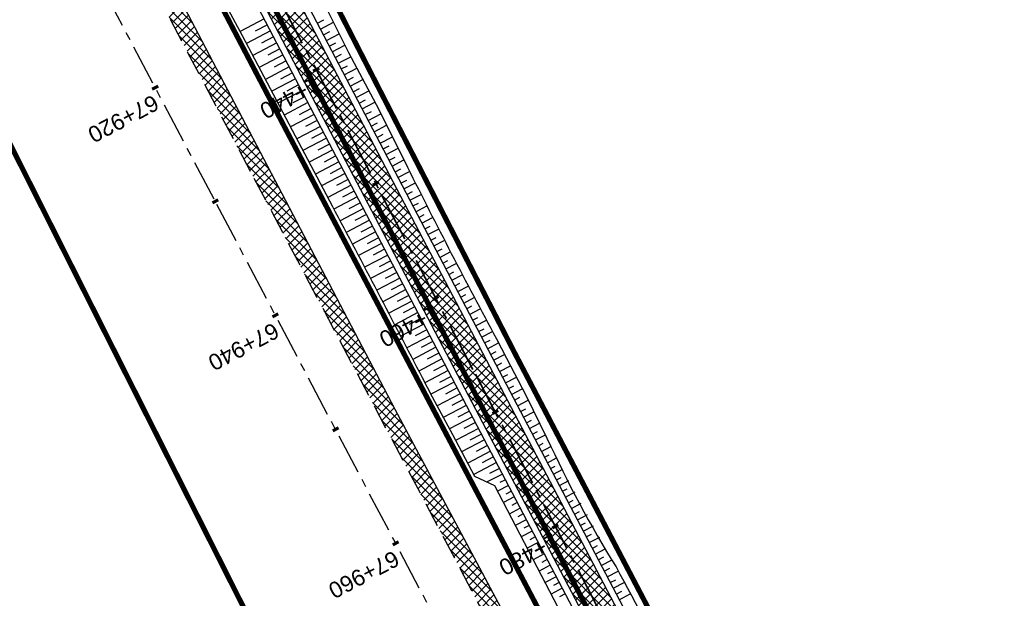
# Model space of a CAD drawing. Header units: metres. Extents: x 7529682 to 7533751, y 5721195 to 5727842.
# Tile 119 of 179: x 7530368 to 7530444, y 5726485 to 5726530. Entities that reach past the tile are written whole.
import ezdxf

# ---------------------------------------------------------------- set-up
doc = ezdxf.new("R2010")
doc.units = ezdxf.units.M
for name, pattern in [('817-dzialki-09-05-04$0$HIDDEN', [0.375, 0.25, -0.125]), ('ACAD_ISO05W100', [33, 24, -3, 0, -3, 0, -3]), ('CENTER', [50.8, 31.75, -6.35, 6.35, -6.35]), ('CENTER2', [28.575, 19.05, -3.175, 3.175, -3.175]), ('HIDDEN', [9.525, 6.35, -3.175])]:
    doc.linetypes.add(name, pattern=pattern)
for name, color, linetype in [('C-DROGI-SYTUACJA', 7, 'Continuous'), ('C-DROGI-SYTUACJA-ETYKIETY', 7, 'Continuous'), ('D-hatch-pobocza', 131, 'Continuous'), ('D-pobocza', 60, 'Continuous'), ('D-rowy', 160, 'Continuous'), ('D-skarpa', 2, 'Continuous'), ('D-skarpa-kreskowanie', 2, 'Continuous')]:
    doc.layers.add(name, color=color, linetype=linetype)
for name, color, linetype, lineweight, true_color in [('D-ewidencja-numery', 7, 'Continuous', 50, 0x40ff00), ('D-hatch-ciag-pieszo-rowerowy', 7, 'Continuous', 13, 0xff9f80), ('D-LR-etap-III', 7, '817-dzialki-09-05-04$0$HIDDEN', 50, 0x00008f)]:
    doc.layers.add(name, color=color, linetype=linetype, lineweight=lineweight, true_color=true_color)
for name, color, linetype, lineweight in [('D-krawędzie', 3, 'Continuous', 30), ('D-obrzeża', 2, 'Continuous', 30), ('D-oś', 10, 'CENTER', 30), ('D-pas-drogowy', 7, 'ACAD_ISO05W100', 50)]:
    doc.layers.add(name, color=color, linetype=linetype, lineweight=lineweight)
doc.layers.add('poprzeczki', color=7, linetype='Continuous', true_color=0x0000c7)
doc.styles.get("Standard").update_dxf_attribs({"font": 'arial.ttf'})
pattern_1 = [(45, (0, 0), (-0.33675960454, 0.33675960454), []), (135, (0, 0), (-0.33675960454, -0.33675960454), [])]

# ---------------------------------------------------------------- blocks, each defined once
blk = doc.blocks.new('AeccTickLine')
at = {"color": 0, "linetype": 'ByBlock', "lineweight": -2}
blk.add_line((0, 1), (0, -1), dxfattribs=at)

msp = doc.modelspace()

# ---------------------------------------------------------------- hatches: boundary and pattern name
at = {"layer": 'D-hatch-ciag-pieszo-rowerowy'}
h = msp.add_hatch(dxfattribs=at)
h.set_pattern_fill('ANSI37', color=256, scale=0.15, style=0)
h.set_pattern_definition(pattern_1)
h.paths.add_polyline_path([(7530404.057, 5726502.584), (7530380.911, 5726546.861), (7530371.746, 5726564.106), (7530368.841, 5726564.244), (7530378.7, 5726545.696), (7530401.842, 5726501.425), (7530423.333, 5726460.444), (7530443.712, 5726421.565), (7530466.681, 5726377.574), (7530482.337, 5726347.963), (7530485.291, 5726347.724), (7530468.894, 5726378.737), (7530445.927, 5726422.724), (7530425.547, 5726461.605)])
at = {"layer": 'D-hatch-pobocza'}
h = msp.add_hatch(dxfattribs=at)
h.set_pattern_fill('ANSI37', color=256, scale=0.15, style=0)
h.set_pattern_definition(pattern_1)
h.paths.add_polyline_path([(7530484.05, 5726334.34), (7530471.92, 5726357.11), (7530458.95, 5726381.07), (7530447.57, 5726403.23), (7530435.55, 5726425.46), (7530424.34, 5726446.96), (7530408.22, 5726477.68), (7530396.72, 5726499.26), (7530381.74, 5726527.87), (7530371.44, 5726547.5), (7530359.58, 5726569.81), (7530349.42, 5726588.72), (7530332.29, 5726621.37), (7530323.72, 5726638.05), (7530306.54, 5726670.82), (7530298.56, 5726686.33), (7530287.26, 5726707.54), (7530284.291, 5726713.261), (7530282.67, 5726712.404), (7530284.501, 5726708.94), (7530291.376, 5726695.94), (7530296.046, 5726687.107), (7530304.464, 5726671.187), (7530316.604, 5726648.181), (7530333.058, 5726617.014), (7530350.004, 5726585.006), (7530367.258, 5726552.316), (7530385.763, 5726517.235), (7530404.054, 5726482.546), (7530421.087, 5726450.182), (7530442.442, 5726409.661), (7530463.421, 5726369.85), (7530489.269, 5726320.828), (7530506.412, 5726288.291), (7530524.315, 5726254.784), (7530540.549, 5726224.891), (7530548.273, 5726210.669), (7530551.697, 5726207.035), (7530543.21, 5726222.9), (7530538.34, 5726232.11), (7530533.7, 5726240.35), (7530511.95, 5726280.97), (7530499.24, 5726305.31)])

# ---------------------------------------------------------------- linework, layer by layer
at = {"layer": 'C-DROGI-SYTUACJA', "color": 10, "linetype": 'CENTER2', "lineweight": 35, "ltscale": 0.2}
msp.add_lwpolyline([(7530272.969, 5726756.475), (7530281.424, 5726740.504, -0.065084), (7530284.142, 5726733.217), (7530284.891, 5726729.972, 0.064463), (7530289.362, 5726717.937), (7530322.484, 5726654.998), (7530339.922, 5726621.886), (7530356.842, 5726589.483), (7530379.806, 5726546.279), (7530402.949, 5726502.005), (7530424.44, 5726461.025), (7530444.82, 5726422.144)], format="xyb", dxfattribs=at)
at = {"layer": 'D-ewidencja-numery', "color": 12, "ltscale": 15, "true_color": 0xc70000}
msp.add_lwpolyline([(7530277.51, 5726760.213), (7530286.037, 5726744.107), (7530288.097, 5726735.884), (7530290.394, 5726725.047), (7530296.177, 5726713.583), (7530302.726, 5726701.182), (7530325.685, 5726657.466), (7530343.244, 5726623.649), (7530360.23, 5726591.747), (7530383.209, 5726548.059), (7530406.018, 5726503.606), (7530427.465, 5726462.62), (7530447.928, 5726424.388)], dxfattribs=at)
at = {"layer": 'D-krawędzie', "linetype": 'HIDDEN', "ltscale": 0.3}
msp.add_lwpolyline([(7530263.782, 5726749.287), (7530270.196, 5726737.096), (7530272.433, 5726732.819), (7530276.009, 5726725.598), (7530279.7, 5726718.02), (7530284.501, 5726708.94), (7530291.376, 5726695.94), (7530296.046, 5726687.107), (7530304.464, 5726671.187), (7530316.604, 5726648.181), (7530333.058, 5726617.014), (7530350.004, 5726585.006), (7530367.258, 5726552.316), (7530385.763, 5726517.235), (7530404.054, 5726482.546), (7530421.087, 5726450.182), (7530442.442, 5726409.661), (7530463.421, 5726369.85), (7530489.269, 5726320.828), (7530506.412, 5726288.291), (7530524.315, 5726254.784), (7530540.549, 5726224.891), (7530548.24, 5726210.73)], dxfattribs=at)
at = {"layer": 'D-LR-etap-III', "ltscale": 10, "flags": 128}
msp.add_lwpolyline([(7531750.474, 5723895.103, 0.4, 0.4, 0), (7531750.505, 5723895.13, 0.4, 0.4, 0), (7531682.71, 5724022.92, 0.4, 0.4, 0), (7531619.177, 5724147.204, 0.4, 0.4, 0), (7531592.309, 5724198.489, 0.4, 0.4, 0), (7531553.264, 5724272.919, 0.4, 0.4, 0), (7531504.02, 5724366.79, 0.4, 0.4, 0), (7531482.09, 5724407.62, 0.4, 0.4, 0), (7531412.35, 5724541.183, 0.4, 0.4, 0), (7531388.464, 5724586.93, 0.4, 0.4, 0), (7531345.12, 5724669.94, 0.4, 0.4, 0), (7531127.66, 5725081.67, 0.4, 0.4, 0), (7531059.253, 5725211.041, 0.4, 0.4, 0), (7531008.007, 5725307.954, 0.4, 0.4, 0), (7530964.182, 5725390.836, 0.4, 0.4, 0), (7530914.557, 5725484.684, 0.4, 0.4, 0), (7530865.243, 5725577.494, 0.4, 0.4, 0), (7530840.085, 5725624.059, 0.4, 0.4, 0), (7530802.56, 5725694.925, 0.4, 0.4, 0), (7530755.54, 5725787.51, 0.4, 0.4, 0), (7530708.718, 5725876.303, 0.4, 0.4, 0), (7530695.12, 5725902.09, 0.4, 0.4, 0), (7530642.914, 5726001.078, 0.4, 0.4, 0), (7530634.935, 5726016.147, 0.4, 0.4, 0), (7530610.82, 5726061.93, 0.4, 0.4, 0), (7530610.82, 5726061.93, 0.4, 0.4, 0), (7530607.21, 5726063.51, 0.4, 0.4, 0), (7530597.42, 5726080.68, 0.4, 0.4, 0), (7530591.16, 5726088.44, 0.4, 0.4, 0), (7530581.28, 5726107.21, 0.4, 0.4, 0), (7530571.29, 5726130.56, 0.4, 0.4, 0), (7530549.555, 5726171.527, 0.4, 0.4, 0), (7530531.014, 5726206.474, 0.4, 0.4, 0), (7530516.461, 5726236.017, 0.4, 0.4, 0), (7530500.799, 5726266.141, 0.4, 0.4, 0), (7530491.35, 5726283.94, 0.4, 0.4, 0), (7530482.4, 5726303.41, 0.4, 0.4, 0), (7530482.4, 5726303.41, 0.4, 0.4, 0), (7530450.41, 5726357.28, 0.4, 0.4, 0), (7530397.759, 5726458.5, 0.4, 0.4, 0), (7530334.708, 5726583.665, 0.4, 0.4, 0), (7530303.939, 5726645.168, 0.4, 0.4, 0), (7530300.51, 5726651.778, 0.4, 0.4, 0), (7530289.214, 5726671.967, 0.4, 0.4, 0), (7530281.54, 5726685.57, 0.4, 0.4, 0), (7530261.371, 5726724.163, 0.4, 0.4, 0), (7530254.03, 5726738.21, 0.4, 0.4, 0), (7530197.22, 5726845.06, 0.4, 0.4, 0), (7530194.71, 5726849.15, 0.4, 0.4, 0), (7530195.92, 5726850.75, 0.4, 0.4, 0), (7530170.547, 5726892.961, 0.4, 0.4, 0), (7530143.175, 5726945.066, 0.4, 0.4, 0), (7530105.06, 5727018.32, 0.4, 0.4, 0), (7530100.06, 5727027.16, 0.4, 0.4, 0), (7530062.319, 5727099.625, 0.4, 0.4, 0), (7530015.379, 5727189.42, 0.4, 0.4, 0), (7529983.208, 5727250.207, 0.4, 0.4, 0), (7529953.284, 5727306.747, 0.4, 0.4, 0), (7529900.671, 5727406.159, 0.4, 0.4, 0), (7529890.63, 5727425.131, 0.4, 0.4, 0), (7529875.155, 5727454.426, 0.4, 0.4, 0), (7529857.56, 5727487.787, 0.4, 0.4, 0), (7529835.194, 5727530.193, 0.4, 0.4, 0), (7529811.741, 5727574.662, 0.4, 0.4, 0), (7529792.102, 5727611.923, 0.4, 0.4, 0), (7529768.066, 5727657.47, 0.4, 0.4, 0), (7529755.211, 5727682.131, 0.4, 0.4, 0), (7529753.31, 5727681.13, 0.4, 0.4, 0), (7529739.21, 5727707.77, 0.4, 0.4, 0), (7529735.395, 5727711.252, 0.4, 0.4, 0), (7529725.42, 5727730.2, 0.4, 0.4, 0), (7529723.55, 5727729.88, 0.4, 0.4, 0), (7529695.567, 5727782.932, 0.4, 0.4, 0), (7529717.68, 5727794.024, 0.4, 0.4, 0), (7529736.275, 5727758.647, 0.4, 0.4, 0), (7529736.275, 5727758.647, 0.4, 0.4, 0), (7529744.511, 5727750.406, 0.4, 0.4, 0), (7529744.511, 5727750.406, 0.4, 0.4, 0), (7529750.283, 5727738.55, 0.4, 0.4, 0), (7529777.109, 5727687.569, 0.4, 0.4, 0), (7529796.515, 5727651.33, 0.4, 0.4, 0), (7529814.938, 5727616.793, 0.4, 0.4, 0), (7529839.007, 5727572.304, 0.4, 0.4, 0), (7529860.618, 5727532.509, 0.4, 0.4, 0), (7529882.349, 5727491.504, 0.4, 0.4, 0), (7529904.865, 5727449.096, 0.4, 0.4, 0), (7529920.747, 5727418.885, 0.4, 0.4, 0), (7529946.677, 5727368.547, 0.4, 0.4, 0), (7529972.025, 5727320.573, 0.4, 0.4, 0), (7529987.74, 5727290.153, 0.4, 0.4, 0), (7529996.497, 5727273.662, 0.4, 0.4, 0), (7530017.541, 5727234.203, 0.4, 0.4, 0), (7530033.054, 5727204.864, 0.4, 0.4, 0), (7530051.623, 5727170.223, 0.4, 0.4, 0), (7530069.277, 5727137.016, 0.4, 0.4, 0), (7530089.385, 5727097.534, 0.4, 0.4, 0), (7530109.713, 5727060.747, 0.4, 0.4, 0), (7530136.77, 5727011.64, 0.4, 0.4, 0), (7530162.447, 5726962.744, 0.4, 0.4, 0), (7530187.674, 5726916.992, 0.4, 0.4, 0), (7530207.821, 5726879.335, 0.4, 0.4, 0), (7530230.626, 5726834.519, 0.4, 0.4, 0), (7530262.288, 5726776.618, 0.4, 0.4, 0), (7530277.51, 5726760.213, 0.4, 0.4, 0), (7530286.037, 5726744.107, 0.4, 0.4, 0), (7530288.097, 5726735.884, 0.4, 0.4, 0), (7530290.394, 5726725.047, 0.4, 0.4, 0), (7530296.177, 5726713.583, 0.4, 0.4, 0), (7530302.726, 5726701.182, 0.4, 0.4, 0), (7530325.685, 5726657.466, 0.4, 0.4, 0), (7530343.244, 5726623.649, 0.4, 0.4, 0), (7530360.23, 5726591.747, 0.4, 0.4, 0), (7530383.209, 5726548.059, 0.4, 0.4, 0), (7530406.018, 5726503.606, 0.4, 0.4, 0), (7530427.465, 5726462.62, 0.4, 0.4, 0), (7530447.928, 5726424.388, 0.4, 0.4, 0), (7530471.127, 5726379.921, 0.4, 0.4, 0), (7530490.501, 5726343.033, 0.4, 0.4, 0), (7530509.499, 5726306.733, 0.4, 0.4, 0), (7530529.89, 5726267.244, 0.4, 0.4, 0), (7530543.852, 5726238.99, 0.4, 0.4, 0), (7530554.809, 5726218.944, 0.4, 0.4, 0), (7530559.027, 5726212.223, 0.4, 0.4, 0), (7530563.061, 5726206.41, 0.4, 0.4, 0), (7530566.934, 5726200.464, 0.4, 0.4, 0), (7530569.771, 5726194.902, 0.4, 0.4, 0), (7530571.473, 5726191.282, 0.4, 0.4, 0), (7530572.839, 5726188.025, 0.4, 0.4, 0), (7530575.295, 5726182.035, 0.4, 0.4, 0), (7530579.737, 5726173.306, 0.4, 0.4, 0), (7530583.3, 5726167.41, 0.4, 0.4, 0), (7530593.4, 5726163.33, 0.4, 0.4, 0), (7530598.618, 5726155.264, 0.4, 0.4, 0), (7530608.258, 5726140.497, 0.4, 0.4, 0), (7530603.27, 5726136.83, 0.4, 0.4, 0), (7530606.53, 5726131.84, 0.4, 0.4, 0), (7530604.239, 5726124.217, 0.4, 0.4, 0), (7530605.847, 5726121.63, 0.4, 0.4, 0), (7530608.972, 5726116.164, 0.4, 0.4, 0), (7530618.114, 5726097.791, 0.4, 0.4, 0), (7530651.213, 5726034.96, 0.4, 0.4, 0), (7530670.244, 5725998.611, 0.4, 0.4, 0), (7530698.075, 5725945.953, 0.4, 0.4, 0), (7530716.506, 5725911.305, 0.4, 0.4, 0), (7530735.223, 5725875.667, 0.4, 0.4, 0), (7530752.504, 5725842.155, 0.4, 0.4, 0), (7530778.311, 5725793.501, 0.4, 0.4, 0), (7530797.5, 5725756.382, 0.4, 0.4, 0), (7530812.519, 5725728.289, 0.4, 0.4, 0), (7530820.039, 5725713.16, 0.4, 0.4, 0), (7530822.422, 5725710.194, 0.4, 0.4, 0), (7530833.155, 5725688.801, 0.4, 0.4, 0), (7530849.629, 5725656.159, 0.4, 0.4, 0), (7530867.983, 5725621.964, 0.4, 0.4, 0), (7530872.63, 5725612.888, 0.4, 0.4, 0), (7530880.354, 5725597.595, 0.4, 0.4, 0), (7530883.839, 5725593.389, 0.4, 0.4, 0), (7530891.782, 5725587.763, 0.4, 0.4, 0), (7530895.039, 5725584.281, 0.4, 0.4, 0), (7530897.034, 5725580.941, 0.4, 0.4, 0), (7530900.952, 5725579.946, 0.4, 0.4, 0), (7530904.81, 5725571.977, 0.4, 0.4, 0), (7530903.682, 5725568.566, 0.4, 0.4, 0), (7530908.901, 5725558.845, 0.4, 0.4, 0), (7530910.252, 5725545.672, 0.4, 0.4, 0), (7530912.873, 5725538.646, 0.4, 0.4, 0), (7530945.278, 5725478.464, 0.4, 0.4, 0), (7530959.692, 5725450.246, 0.4, 0.4, 0), (7531002.827, 5725368.192, 0.4, 0.4, 0), (7531044.704, 5725290.314, 0.4, 0.4, 0), (7531064.099, 5725253.213, 0.4, 0.4, 0), (7531083.01, 5725216.678, 0.4, 0.4, 0), (7531113.013, 5725158.466, 0.4, 0.4, 0), (7531137.364, 5725113.071, 0.4, 0.4, 0), (7531150.831, 5725086.712, 0.4, 0.4, 0), (7531159.746, 5725076.641, 0.4, 0.4, 0), (7531166.31, 5725074.58, 0.4, 0.4, 0), (7531172.29, 5725062.58, 0.4, 0.4, 0), (7531170.59, 5725055.606, 0.4, 0.4, 0), (7531173.733, 5725044.081, 0.4, 0.4, 0), (7531215.342, 5724964.86, 0.4, 0.4, 0), (7531238.054, 5724921.685, 0.4, 0.4, 0), (7531262.39, 5724875.283, 0.4, 0.4, 0), (7531295.587, 5724811.266, 0.4, 0.4, 0), (7531348.488, 5724712.363, 0.4, 0.4, 0), (7531363.741, 5724682.684, 0.4, 0.4, 0), (7531366.987, 5724675.865, 0.4, 0.4, 0), (7531382.541, 5724646.111, 0.4, 0.4, 0), (7531401.299, 5724610.875, 0.4, 0.4, 0), (7531428.965, 5724558.862, 0.4, 0.4, 0), (7531449.111, 5724520.398, 0.4, 0.4, 0), (7531477.293, 5724465.831, 0.4, 0.4, 0), (7531500.996, 5724421.113, 0.4, 0.4, 0), (7531512.122, 5724400.549, 0.4, 0.4, 0), (7531513.782, 5724396.757, 0.4, 0.4, 0), (7531526.32, 5724379.39, 0.4, 0.4, 0), (7531566.784, 5724302.736, 0.4, 0.4, 0), (7531612.277, 5724225.61, 0.4, 0.4, 0), (7531620.493, 5724210.548, 0.4, 0.4, 0), (7531631.578, 5724196.258, 0.4, 0.4, 0), (7531653.484, 5724152.434, 0.4, 0.4, 0), (7531661.151, 5724128.494, 0.4, 0.4, 0), (7531673.881, 5724101.186, 0.4, 0.4, 0), (7531684.691, 5724081.184, 0.4, 0.4, 0), (7531699.212, 5724051.17, 0.4, 0.4, 0), (7531704.034, 5724040.584, 0.4, 0.4, 0), (7531704.034, 5724040.584, 0.4, 0.4, 0), (7531703.913, 5724037.17, 0.4, 0.4, 0), (7531736.42, 5723969.232, 0.4, 0.4, 0), (7531738.285, 5723967.699, 0.4, 0.4, 0), (7531742.181, 5723962.346, 0.4, 0.4, 0), (7531744.286, 5723958.616, 0.4, 0.4, 0), (7531755.393, 5723944.193, 0.4, 0.4, 0), (7531758.69, 5723936.76, 0.4, 0.4, 0), (7531780.08, 5723929.25, 0.4, 0.4, 0), (7531792.612, 5723906.338, 0.4, 0.4, 0), (7531792.612, 5723906.338, 0.4, 0.4, 0), (7531756.962, 5723883.055, 0.4, 0.4, 0), (7531750.46, 5723895.13, 0.4, 0.4, 0), (7531750.46, 5723895.13, 0, 0, 0)], format="xyseb", dxfattribs=at)
at = {"layer": 'D-obrzeża'}
for points in [[(7530323.59, 5726655.581), (7530341.029, 5726622.467), (7530357.948, 5726590.066), (7530380.911, 5726546.861), (7530404.057, 5726502.584), (7530425.547, 5726461.605), (7530445.927, 5726422.724)], [(7530321.378, 5726654.416), (7530338.815, 5726621.306), (7530355.736, 5726588.901), (7530378.7, 5726545.696), (7530401.842, 5726501.425), (7530423.333, 5726460.444), (7530443.712, 5726421.565)]]:
    msp.add_lwpolyline(points, dxfattribs=at)
at = {"layer": 'D-oś', "ltscale": 0.1}
msp.add_lwpolyline([(7530594.845, 5726110.895), (7530540.21, 5726214.45), (7530503.32, 5726286.651), (7530486.173, 5726319.196), (7530460.325, 5726368.218), (7530439.346, 5726408.03), (7530417.989, 5726448.552), (7530400.958, 5726480.914), (7530382.667, 5726515.602), (7530364.162, 5726550.682), (7530346.91, 5726583.371), (7530329.964, 5726615.378), (7530313.508, 5726646.548), (7530301.37, 5726669.551), (7530292.952, 5726685.471), (7530288.281, 5726694.304), (7530281.407, 5726707.304), (7530276.579, 5726716.435), (7530272.867, 5726724.055), (7530269.314, 5726731.231), (7530267.097, 5726735.47), (7530260.688, 5726747.65), (7530256.664, 5726755.22)], dxfattribs=at)
at = {"layer": 'D-pas-drogowy', "ltscale": 0.2, "flags": 128}
msp.add_lwpolyline([(7531633.019, 5724182.834, 0.4, 0.4, 0), (7531617.559, 5724211.608, 0.4, 0.4, 0), (7531566.784, 5724302.736, 0.4, 0.4, 0), (7531538.419, 5724356.47, 0.4, 0.4, 0), (7531526.32, 5724379.39, 0.4, 0.4, 0), (7531516.102, 5724393.607, 0.4, 0.4, 0.001485), (7531513.78, 5724396.838, 0.4, 0.4, 0), (7531501.87, 5724413.41, 0.4, 0.4, 0), (7531474.926, 5724464.508, 0.4, 0.4, 0), (7531446.2, 5724518.992, 0.4, 0.4, 0), (7531424.962, 5724559.262, 0.4, 0.4, 0), (7531398.444, 5724609.566, 0.4, 0.4, 0), (7531379.647, 5724645.216, 0.4, 0.4, 0), (7531365.23, 5724672.56, 0.4, 0.4, 0), (7531341.306, 5724717.915, 0.4, 0.4, 0), (7531312.9, 5724771.789, 0.4, 0.4, 0), (7531292.591, 5724810.307, 0.4, 0.4, 0), (7531259.392, 5724873.271, 0.4, 0.4, 0), (7531233.74, 5724921.923, 0.4, 0.4, 0), (7531203.073, 5724980.092, 0.4, 0.4, 0), (7531173.471, 5725036.225, 0.4, 0.4, 0), (7531168.27, 5725046.09, 0.4, 0.4, 0), (7531172.29, 5725062.58, 0.4, 0.4, 0), (7531166.31, 5725074.58, 0.4, 0.4, 0), (7531150.32, 5725079.6, 0.4, 0.4, 0), (7531141.5, 5725096.43, 0.4, 0.4, 0), (7531109.312, 5725157.814, 0.4, 0.4, 0), (7531086.641, 5725201.048, 0.4, 0.4, 0), (7531059.198, 5725253.384, 0.4, 0.4, 0), (7531028.207, 5725312.489, 0.4, 0.4, 0), (7530999.105, 5725367.99, 0.4, 0.4, 0), (7530956.248, 5725449.725, 0.4, 0.4, 0), (7530924.398, 5725510.464, 0.4, 0.4, 0), (7530897.51, 5725561.74, 0.4, 0.4, 0), (7530894.46, 5725566.14, 0.4, 0.4, 0), (7530892.16, 5725570.49, 0.4, 0.4, 0), (7530869.363, 5725613.307, 0.4, 0.4, 0), (7530861.694, 5725627.705, 0.4, 0.4, 0), (7530852.74, 5725644.52, 0.4, 0.4, 0), (7530831.51, 5725684.2, 0.4, 0.4, 0), (7530811.13, 5725722.52, 0.4, 0.4, 0), (7530792.348, 5725757.941, 0.4, 0.4, 0), (7530768.03, 5725803.8, 0.4, 0.4, 0), (7530748.769, 5725840.179, 0.4, 0.4, 0), (7530727.7, 5725879.97, 0.4, 0.4, 0), (7530712.098, 5725909.545, 0.4, 0.4, 0), (7530693.644, 5725944.645, 0.4, 0.4, 0), (7530665.702, 5725997.539, 0.4, 0.4, 0), (7530641.76, 5726042.88, 0.4, 0.4, 0), (7530616.5, 5726091.48, 0.4, 0.4, 0), (7530604.628, 5726114.32, 0.4, 0.4, -0.007763), (7530602.5, 5726118.43, 0.4, 0.4, 0), (7530603.992, 5726123.395, 0.4, 0.4, 0), (7530606.53, 5726131.84, 0.4, 0.4, 0), (7530603.27, 5726136.83, 0.4, 0.4, 0), (7530593.776, 5726151.369, 0.4, 0.4, 0), (7530590.203, 5726156.84, 0.4, 0.4, 0), (7530583.3, 5726167.41, 0.4, 0.4, 0), (7530580.578, 5726170.428, 0.4, 0.4, 0), (7530575.85, 5726175.67, 0.4, 0.4, 0), (7530569.01, 5726186.66, 0.4, 0.4, 0), (7530562.555, 5726199.189, 0.4, 0.4, 0), (7530555.67, 5726211.39, 0.4, 0.4, 0), (7530548.29, 5726224.23, 0.4, 0.4, 0), (7530540.58, 5726237.71, 0.4, 0.4, 0), (7530532.68, 5726252.65, 0.4, 0.4, 0), (7530524.06, 5726269.35, 0.4, 0.4, 0), (7530502.82, 5726309.91, 0.4, 0.4, 0), (7530488.83, 5726336.63, 0.4, 0.4, 0), (7530466.03, 5726380.16, 0.4, 0.4, 0), (7530438.47, 5726432.77, 0.4, 0.4, 0), (7530424.53, 5726459.09, 0.4, 0.4, 0), (7530401.63, 5726502.97, 0.4, 0.4, 0), (7530383.38, 5726538.06, 0.4, 0.4, 0), (7530353.97, 5726593.52, 0.4, 0.4, 0), (7530338.47, 5726622.74, 0.4, 0.4, 0), (7530322.01, 5726653.88, 0.4, 0.4, 0), (7530297.54, 5726700.33, 0.4, 0.4, 0), (7530287.38, 5726719.6, 0.4, 0.4, 0), (7530285.95, 5726722.316, 0.4, 0.4, 0), (7530280.26, 5726733.12, 0.4, 0.4, 0), (7530266.73, 5726758.74, 0.4, 0.4, 0), (7530260.42, 5726770.47, 0.4, 0.4, 0), (7530253.25, 5726783.82, 0.4, 0.4, 0), (7530244.95, 5726799.33, 0.4, 0.4, 0), (7530239.39, 5726808.49, 0.4, 0.4, 0), (7530238.29, 5726807.9, 0.4, 0.4, 0), (7530218.11, 5726850.67, 0.4, 0.4, 0), (7530175.907, 5726928.168, 0.4, 0.4, 0), (7530096.68, 5727076.15, 0.4, 0.4, 0), (7530094.68, 5727079.89, 0.4, 0.4, 0), (7530064.597, 5727135.523, 0.4, 0.4, 0), (7530046.731, 5727168.892, 0.4, 0.4, 0), (7530025.803, 5727208.461, 0.4, 0.4, 0), (7530012.847, 5727232.979, 0.4, 0.4, 0), (7529994.15, 5727268.45, 0.4, 0.4, 0), (7529981.671, 5727291.93, 0.4, 0.4, 0), (7529949.89, 5727351.73, 0.4, 0.4, 0), (7529924.75, 5727399.03, 0.4, 0.4, 0), (7529915.516, 5727417.1, 0.4, 0.4, 0), (7529885.83, 5727475.19, 0.4, 0.4, 0), (7529862.56, 5727519.97, 0.4, 0.4, 0), (7529852.985, 5727538.191, 0.4, 0.4, 0), (7529836.513, 5727569.511, 0.4, 0.4, 0), (7529815.369, 5727609.141, 0.4, 0.4, 0), (7529792.795, 5727651.247, 0.4, 0.4, 0), (7529774.199, 5727685.858, 0.4, 0.4, 0), (7529746.966, 5727736.059, 0.4, 0.4, 0), (7529733.92, 5727757.62, 0.4, 0.4, 0), (7529708.607, 5727806.389, 0.4, 0.4, 0), (7529688.492, 5727796.345, 0.4, 0.4, 0), (7529723.55, 5727729.88, 0.4, 0.4, 0), (7529725.42, 5727730.2, 0.4, 0.4, 0), (7529735.38, 5727711.28, 0.4, 0.4, 0), (7529739.21, 5727707.77, 0.4, 0.4, 0), (7529753.31, 5727681.13, 0.4, 0.4, 0), (7529755.178, 5727682.114, 0.4, 0.4, 0), (7529792.102, 5727611.923, 0.4, 0.4, 0), (7529811.741, 5727574.662, 0.4, 0.4, 0), (7529835.194, 5727530.193, 0.4, 0.4, 0), (7529857.56, 5727487.787, 0.4, 0.4, 0), (7529875.155, 5727454.426, 0.4, 0.4, 0), (7529890.63, 5727425.131, 0.4, 0.4, 0), (7529900.671, 5727406.159, 0.4, 0.4, 0), (7529953.284, 5727306.747, 0.4, 0.4, 0), (7529983.208, 5727250.207, 0.4, 0.4, 0), (7530015.379, 5727189.42, 0.4, 0.4, 0), (7530062.319, 5727099.625, 0.4, 0.4, 0), (7530100.06, 5727027.16, 0.4, 0.4, 0), (7530105.06, 5727018.32, 0.4, 0.4, 0), (7530143.175, 5726945.066, 0.4, 0.4, 0), (7530170.547, 5726892.961, 0.4, 0.4, 0), (7530195.92, 5726850.75, 0.4, 0.4, 0), (7530194.71, 5726849.15, 0.4, 0.4, 0), (7530197.22, 5726845.06, 0.4, 0.4, 0), (7530254.03, 5726738.21, 0.4, 0.4, 0), (7530261.371, 5726724.163, 0.4, 0.4, 0), (7530281.54, 5726685.57, 0.4, 0.4, 0), (7530289.214, 5726671.967, 0.4, 0.4, 0), (7530300.51, 5726651.778, 0.4, 0.4, 0), (7530303.939, 5726645.168, 0.4, 0.4, 0), (7530334.708, 5726583.665, 0.4, 0.4, 0), (7530397.759, 5726458.5, 0.4, 0.4, 0), (7530450.41, 5726357.28, 0.4, 0.4, 0), (7530482.4, 5726303.41, 0.4, 0.4, 0), (7530483.688, 5726301.003, 0.4, 0.4, 0), (7530491.35, 5726283.94, 0.4, 0.4, 0), (7530512.67, 5726243.78, 0.4, 0.4, 0), (7530529.43, 5726209.46, 0.4, 0.4, 0), (7530571.29, 5726130.56, 0.4, 0.4, 0), (7530581.28, 5726107.21, 0.4, 0.4, 0), (7530591.16, 5726088.44, 0.4, 0.4, 0), (7530597.42, 5726080.68, 0.4, 0.4, 0), (7530607.21, 5726063.51, 0.4, 0.4, 0), (7530610.82, 5726061.93, 0.4, 0.4, 0), (7530634.935, 5726016.147, 0.4, 0.4, 0), (7530642.914, 5726001.078, 0.4, 0.4, 0), (7530695.12, 5725902.09, 0.4, 0.4, 0), (7530708.718, 5725876.303, 0.4, 0.4, 0), (7530755.54, 5725787.51, 0.4, 0.4, 0), (7530802.56, 5725694.925, 0.4, 0.4, 0), (7530840.085, 5725624.059, 0.4, 0.4, 0), (7530865.243, 5725577.494, 0.4, 0.4, 0), (7530914.557, 5725484.684, 0.4, 0.4, 0), (7530964.182, 5725390.836, 0.4, 0.4, 0), (7531008.007, 5725307.954, 0.4, 0.4, 0), (7531059.253, 5725211.041, 0.4, 0.4, 0), (7531127.66, 5725081.67, 0.4, 0.4, 0), (7531345.12, 5724669.94, 0.4, 0.4, 0), (7531388.464, 5724586.93, 0.4, 0.4, 0), (7531412.35, 5724541.183, 0.4, 0.4, 0), (7531482.09, 5724407.62, 0.4, 0.4, 0), (7531504.02, 5724366.79, 0.4, 0.4, 0), (7531519.374, 5724337.52, 0.4, 0.4, 0), (7531563.749, 5724252.932, 0.4, 0.4, 0), (7531602.175, 5724179.681, 0.4, 0.4, 0), (7531619.177, 5724147.204, 0.4, 0.4, 0), (7531625.038, 5724135.635, 0.4, 0.4, 0), (7531656.796, 5724073.316, 0.4, 0.4, 0), (7531675.12, 5724037.36, 0.4, 0.4, 0), (7531682.71, 5724022.92, 0.4, 0.4, 0), (7531705.565, 5723979.811, 0.4, 0.4, 0), (7531736.606, 5723921.262, 0.4, 0.4, 0), (7531750.46, 5723895.13, 0.4, 0.4, 0), (7531740.77, 5723886.56, 0.4, 0.4, 0), (7531732.86, 5723885, 0.4, 0.4, 0), (7531722.18, 5723887.77, 0.4, 0.4, 0), (7531729.87, 5723862.17, 0.4, 0.4, 0), (7531742.92, 5723861.93, 0.4, 0.4, 0), (7531763.71, 5723859.52, 0.4, 0.4, 0), (7531768.42, 5723854.12, 0.4, 0.4, 0), (7531787.42, 5723817.97, 0.4, 0.4, 0), (7531795.57, 5723809.82, 0.4, 0.4, 0), (7531816.347, 5723819.85, 0.4, 0.4, 0), (7531816.347, 5723819.85, 0.4, 0.4, 0), (7531805.06, 5723843.23, 0.4, 0.4, 0), (7531803.61, 5723886.23, 0.4, 0.4, 0), (7531803.61, 5723886.23, 0.4, 0.4, 0), (7531780.08, 5723929.25, 0.4, 0.4, 0), (7531758.69, 5723936.76, 0.4, 0.4, 0), (7531749.359, 5723946.412, 0.4, 0.4, 0), (7531742.71, 5723953.29, 0.4, 0.4, 0), (7531735.177, 5723967.878, 0.4, 0.4, 0), (7531722.37, 5723992.68, 0.4, 0.4, 0), (7531705.042, 5724030.886, 0.4, 0.4, 0), (7531699.47, 5724043.17, 0.4, 0.4, 0), (7531692.69, 5724058.11, 0.4, 0.4, 0), (7531679.672, 5724084.017, 0.4, 0.4, 0), (7531674.55, 5724094.21, 0.4, 0.4, 0), (7531666.633, 5724114.003, 0.4, 0.4, 0), (7531649, 5724153.82, 0.4, 0.4, 0), (7531641.49, 5724149.34, 0.4, 0.4, 0), (7531626.04, 5724179.34, 0.4, 0.4, 0), (7531633.03, 5724182.84, 0, 0, 0)], format="xyseb", dxfattribs=at)
at = {"layer": 'D-pobocza'}
msp.add_lwpolyline([(7530435.55, 5726425.46), (7530424.34, 5726446.96), (7530408.22, 5726477.68), (7530396.72, 5726499.26), (7530381.74, 5726527.87), (7530371.44, 5726547.5), (7530359.58, 5726569.81), (7530349.42, 5726588.72), (7530332.29, 5726621.37), (7530323.72, 5726638.05), (7530306.54, 5726670.82), (7530298.56, 5726686.33), (7530287.26, 5726707.54), (7530284.291, 5726713.261), (7530282.67, 5726712.404)], dxfattribs=at)
for points in [[(7530324.032, 5726655.814), (7530341.472, 5726622.699), (7530358.39, 5726590.299), (7530381.354, 5726547.095), (7530404.5, 5726502.816), (7530425.99, 5726461.837), (7530446.37, 5726422.955), (7530469.336, 5726378.97), (7530488.808, 5726342.142), (7530507.967, 5726305.936), (7530528.543, 5726266.549), (7530543.47, 5726237.456), (7530554.277, 5726217.509, 0.020438), (7530555.929, 5726214.736), (7530563.577, 5726203.019, -0.024166), (7530565.554, 5726199.643), (7530568.768, 5726193.493, -0.021495), (7530570.611, 5726189.564), (7530573.478, 5726182.701, 0.022535), (7530575.38, 5726178.667), (7530582.909, 5726164.407)], [(7530320.936, 5726654.183), (7530338.372, 5726621.074), (7530355.294, 5726588.668), (7530378.258, 5726545.463), (7530401.399, 5726501.193), (7530422.89, 5726460.212), (7530443.269, 5726421.333), (7530466.238, 5726377.342), (7530485.714, 5726340.506), (7530504.869, 5726304.308), (7530525.434, 5726264.939), (7530540.374, 5726235.824), (7530551.248, 5726215.751, 0.020438), (7530552.942, 5726212.908), (7530560.579, 5726201.207, -0.024166), (7530562.508, 5726197.914), (7530565.617, 5726191.967, -0.021495), (7530567.423, 5726188.116), (7530570.292, 5726181.248, 0.022535), (7530572.232, 5726177.133), (7530572.779, 5726176.098)]]:
    msp.add_lwpolyline(points, format="xyb", dxfattribs=at)
at = {"layer": 'D-rowy', "linetype": 'HIDDEN', "ltscale": 0.1, "const_width": 0.4, "flags": 128}
msp.add_lwpolyline([(7530551.499, 5726212.267), (7530543.597, 5726226.236), (7530531.122, 5726249.92), (7530513.079, 5726284.072), (7530493.258, 5726321.227), (7530474.307, 5726357.907), (7530450.222, 5726402.72), (7530429.968, 5726441.454), (7530407.859, 5726483.738), (7530388.275, 5726520.931), (7530367.428, 5726560.809), (7530342.591, 5726608.109), (7530323.482, 5726644.276), (7530301.727, 5726686.325), (7530278.863, 5726729.805), (7530276.238, 5726736.773), (7530276.238, 5726736.773)], dxfattribs=at)
at = {"layer": 'D-skarpa', "linetype": 'Continuous'}
for points in [[(7530382.5, 5726532.709), (7530384.855, 5726528.298), (7530391.854, 5726515.031, -0.00276), (7530398.81, 5726501.741), (7530399.595, 5726500.251), (7530401.16, 5726497.322), (7530402.879, 5726494.106), (7530404.414, 5726493.383), (7530409.036, 5726484.515), (7530411.324, 5726480.069), (7530413.717, 5726475.678), (7530420.896, 5726462.506), (7530422.254, 5726459.878), (7530423.117, 5726458.025), (7530425.229, 5726453.487), (7530427.58, 5726449.074), (7530430.017, 5726444.706), (7530432.435, 5726440.328)], [(7530390.877, 5726531.446), (7530393.109, 5726526.971), (7530395.443, 5726522.549), (7530397.681, 5726518.077, 0.0084), (7530404.581, 5726504.758), (7530405.352, 5726503.261), (7530406.873, 5726500.318), (7530408.497, 5726497.052, 0.03166), (7530413.861, 5726487.045, -0.009739), (7530423.043, 5726469.277), (7530426.804, 5726462.265), (7530427.77, 5726460.464), (7530430.133, 5726456.057), (7530432.574, 5726451.692), (7530434.839, 5726447.233), (7530437.225, 5726442.839)]]:
    msp.add_lwpolyline(points, format="xyb", dxfattribs=at)
at = {"layer": 'D-skarpa-kreskowanie', "linetype": 'Continuous'}
for p, q in [((7530386.557, 5726529.586, 107.74), (7530384.688, 5726528.609, 106.334)), ((7530390.684, 5726529.246, 107.863), (7530391.196, 5726529.513, 107.478)), ((7530387.045, 5726528.652, 107.736), (7530385.182, 5726527.678, 106.335)), ((7530386.801, 5726529.119, 107.738), (7530385.868, 5726528.631, 107.036)), ((7530390.916, 5726528.803, 107.861), (7530391.93, 5726529.333, 107.098)), ((7530391.147, 5726528.36, 107.86), (7530391.65, 5726528.623, 107.481)), ((7530387.289, 5726528.186, 107.735), (7530386.358, 5726527.699, 107.034)), ((7530391.379, 5726527.917, 107.858), (7530392.377, 5726528.438, 107.108)), ((7530387.532, 5726527.72, 107.733), (7530385.672, 5726526.748, 106.334)), ((7530387.775, 5726527.255, 107.732), (7530386.846, 5726526.769, 107.033)), ((7530391.61, 5726527.474, 107.857), (7530392.105, 5726527.732, 107.485)), ((7530391.842, 5726527.03, 107.855), (7530392.823, 5726527.543, 107.117)), ((7530388.018, 5726526.79, 107.73), (7530386.162, 5726525.82, 106.333)), ((7530392.074, 5726526.587, 107.854), (7530392.56, 5726526.842, 107.488)), ((7530392.305, 5726526.144, 107.852), (7530393.277, 5726526.652, 107.121)), ((7530388.504, 5726525.862, 107.727), (7530386.651, 5726524.893, 106.333)), ((7530388.261, 5726526.326, 107.728), (7530387.334, 5726525.841, 107.031)), ((7530392.537, 5726525.701, 107.851), (7530393.024, 5726525.956, 107.484)), ((7530392.769, 5726525.258, 107.849), (7530393.744, 5726525.768, 107.115)), ((7530388.988, 5726524.935, 107.723), (7530387.139, 5726523.969, 106.332)), ((7530388.746, 5726525.399, 107.725), (7530387.82, 5726524.915, 107.029)), ((7530393, 5726524.815, 107.847), (7530393.489, 5726525.07, 107.48)), ((7530393.232, 5726524.372, 107.846), (7530394.211, 5726524.883, 107.11)), ((7530389.23, 5726524.473, 107.722), (7530388.306, 5726523.99, 107.027)), ((7530393.464, 5726523.929, 107.844), (7530393.954, 5726524.185, 107.476)), ((7530389.471, 5726524.011, 107.72), (7530387.625, 5726523.046, 106.332)), ((7530389.713, 5726523.549, 107.719), (7530388.79, 5726523.067, 107.025)), ((7530393.695, 5726523.486, 107.843), (7530394.677, 5726523.999, 107.104)), ((7530393.927, 5726523.042, 107.841), (7530394.419, 5726523.3, 107.471)), ((7530389.954, 5726523.088, 107.717), (7530388.111, 5726522.125, 106.331)), ((7530390.195, 5726522.627, 107.715), (7530389.274, 5726522.146, 107.023)), ((7530394.158, 5726522.599, 107.84), (7530395.144, 5726523.115, 107.098)), ((7530390.435, 5726522.167, 107.714), (7530388.596, 5726521.205, 106.33)), ((7530394.39, 5726522.156, 107.838), (7530394.884, 5726522.414, 107.467)), ((7530394.622, 5726521.713, 107.837), (7530395.604, 5726522.227, 107.098)), ((7530390.916, 5726521.247, 107.711), (7530389.08, 5726520.288, 106.33)), ((7530390.676, 5726521.707, 107.712), (7530389.757, 5726521.227, 107.021)), ((7530394.853, 5726521.27, 107.835), (7530395.341, 5726521.525, 107.469)), ((7530395.085, 5726520.827, 107.834), (7530396.052, 5726521.332, 107.106)), ((7530391.396, 5726520.329, 107.707), (7530389.564, 5726519.372, 106.329)), ((7530391.156, 5726520.788, 107.709), (7530390.239, 5726520.309, 107.019)), ((7530395.317, 5726520.384, 107.832), (7530395.796, 5726520.634, 107.471)), ((7530395.548, 5726519.941, 107.831), (7530396.499, 5726520.438, 107.115)), ((7530391.635, 5726519.871, 107.706), (7530390.72, 5726519.393, 107.017)), ((7530395.78, 5726519.498, 107.829), (7530396.251, 5726519.744, 107.474)), ((7530396.011, 5726519.054, 107.827), (7530396.947, 5726519.543, 107.124)), ((7530391.874, 5726519.413, 107.704), (7530390.046, 5726518.458, 106.329)), ((7530392.113, 5726518.956, 107.703), (7530391.2, 5726518.479, 107.016)), ((7530396.243, 5726518.611, 107.826), (7530396.707, 5726518.854, 107.477)), ((7530392.352, 5726518.499, 107.701), (7530390.527, 5726517.545, 106.328)), ((7530392.591, 5726518.043, 107.7), (7530391.679, 5726517.566, 107.014)), ((7530396.475, 5726518.168, 107.824), (7530397.394, 5726518.649, 107.132)), ((7530396.706, 5726517.725, 107.823), (7530397.162, 5726517.963, 107.48)), ((7530392.829, 5726517.587, 107.698), (7530391.008, 5726516.634, 106.328)), ((7530396.938, 5726517.282, 107.821), (7530397.841, 5726517.754, 107.142)), ((7530393.306, 5726516.676, 107.695), (7530391.487, 5726515.725, 106.327)), ((7530393.067, 5726517.131, 107.696), (7530392.158, 5726516.656, 107.012)), ((7530397.17, 5726516.839, 107.82), (7530397.616, 5726517.072, 107.484)), ((7530397.401, 5726516.396, 107.818), (7530398.285, 5726516.858, 107.153)), ((7530393.781, 5726515.767, 107.692), (7530391.966, 5726514.818, 106.327)), ((7530393.543, 5726516.221, 107.693), (7530392.635, 5726515.747, 107.01)), ((7530397.633, 5726515.953, 107.817), (7530398.07, 5726516.181, 107.488)), ((7530397.864, 5726515.51, 107.815), (7530398.73, 5726515.962, 107.164)), ((7530394.018, 5726515.313, 107.69), (7530393.112, 5726514.84, 107.009)), ((7530398.096, 5726515.066, 107.814), (7530398.524, 5726515.29, 107.492)), ((7530398.328, 5726514.623, 107.812), (7530399.174, 5726515.066, 107.176)), ((7530394.255, 5726514.86, 107.689), (7530392.446, 5726513.914, 106.328)), ((7530394.491, 5726514.407, 107.687), (7530393.588, 5726513.935, 107.008)), ((7530398.559, 5726514.18, 107.811), (7530398.978, 5726514.399, 107.496)), ((7530398.791, 5726513.737, 107.809), (7530399.618, 5726514.17, 107.187)), ((7530394.728, 5726513.955, 107.685), (7530392.924, 5726513.012, 106.329)), ((7530394.963, 5726513.504, 107.684), (7530394.063, 5726513.034, 107.006)), ((7530399.023, 5726513.294, 107.807), (7530399.432, 5726513.508, 107.5)), ((7530395.199, 5726513.053, 107.682), (7530393.401, 5726512.113, 106.33)), ((7530395.434, 5726512.604, 107.681), (7530394.536, 5726512.135, 107.005)), ((7530399.254, 5726512.851, 107.806), (7530400.068, 5726513.276, 107.194)), ((7530399.486, 5726512.408, 107.804), (7530399.892, 5726512.62, 107.499)), ((7530395.669, 5726512.154, 107.679), (7530393.876, 5726511.217, 106.33)), ((7530399.718, 5726511.965, 107.803), (7530400.527, 5726512.388, 107.194)), ((7530396.138, 5726511.258, 107.676), (7530394.349, 5726510.323, 106.33)), ((7530395.903, 5726511.706, 107.678), (7530395.008, 5726511.238, 107.004)), ((7530399.949, 5726511.522, 107.801), (7530400.353, 5726511.733, 107.497)), ((7530400.181, 5726511.078, 107.8), (7530400.986, 5726511.5, 107.194)), ((7530396.605, 5726510.363, 107.673), (7530394.817, 5726509.428, 106.327)), ((7530396.371, 5726510.811, 107.674), (7530395.477, 5726510.343, 107.002)), ((7530400.412, 5726510.635, 107.798), (7530400.814, 5726510.845, 107.496)), ((7530400.644, 5726510.192, 107.797), (7530401.446, 5726510.611, 107.194)), ((7530396.839, 5726509.916, 107.671), (7530395.945, 5726509.449, 106.999)), ((7530400.876, 5726509.749, 107.795), (7530401.276, 5726509.958, 107.494)), ((7530401.107, 5726509.306, 107.794), (7530401.905, 5726509.723, 107.194)), ((7530397.073, 5726509.469, 107.67), (7530395.284, 5726508.534, 106.324)), ((7530397.306, 5726509.022, 107.668), (7530396.412, 5726508.555, 106.996)), ((7530401.339, 5726508.863, 107.792), (7530401.737, 5726509.071, 107.493)), ((7530401.571, 5726508.42, 107.791), (7530402.37, 5726508.838, 107.189)), ((7530397.54, 5726508.575, 107.667), (7530395.752, 5726507.64, 106.322)), ((7530397.774, 5726508.128, 107.665), (7530396.88, 5726507.661, 106.993)), ((7530401.802, 5726507.977, 107.789), (7530402.205, 5726508.187, 107.486)), ((7530398.007, 5726507.681, 107.664), (7530396.22, 5726506.746, 106.319)), ((7530398.241, 5726507.234, 107.662), (7530397.347, 5726506.767, 106.99)), ((7530402.034, 5726507.534, 107.787), (7530402.847, 5726507.959, 107.176)), ((7530402.265, 5726507.09, 107.786), (7530402.675, 5726507.305, 107.478)), ((7530398.475, 5726506.787, 107.66), (7530396.686, 5726505.852, 106.315)), ((7530402.497, 5726506.647, 107.784), (7530403.323, 5726507.079, 107.163)), ((7530398.942, 5726505.893, 107.657), (7530397.149, 5726504.955, 106.308)), ((7530398.709, 5726506.34, 107.659), (7530397.813, 5726505.872, 106.985)), ((7530402.729, 5726506.204, 107.783), (7530403.145, 5726506.422, 107.47)), ((7530402.96, 5726505.761, 107.781), (7530403.799, 5726506.2, 107.15)), ((7530399.411, 5726504.996, 107.654), (7530397.614, 5726504.057, 106.302)), ((7530399.177, 5726505.444, 107.656), (7530398.279, 5726504.975, 106.981)), ((7530403.192, 5726505.318, 107.78), (7530403.615, 5726505.539, 107.462)), ((7530403.424, 5726504.875, 107.778), (7530404.276, 5726505.32, 107.137)), ((7530399.646, 5726504.547, 107.653), (7530398.746, 5726504.076, 106.976)), ((7530403.655, 5726504.432, 107.777), (7530404.085, 5726504.656, 107.454)), ((7530403.887, 5726503.989, 107.775), (7530404.746, 5726504.438, 107.129)), ((7530399.881, 5726504.097, 107.651), (7530398.079, 5726503.156, 106.296)), ((7530400.116, 5726503.647, 107.65), (7530399.214, 5726503.176, 106.971)), ((7530404.119, 5726503.546, 107.774), (7530404.547, 5726503.769, 107.452)), ((7530404.35, 5726503.102, 107.772), (7530405.204, 5726503.549, 107.13)), ((7530400.352, 5726503.197, 107.648), (7530398.546, 5726502.253, 106.29)), ((7530400.588, 5726502.745, 107.646), (7530399.684, 5726502.273, 106.966)), ((7530404.582, 5726502.659, 107.771), (7530405.007, 5726502.882, 107.451)), ((7530404.814, 5726502.217, 107.769), (7530405.662, 5726502.661, 107.131)), ((7530400.823, 5726502.294, 107.645), (7530399.017, 5726501.349, 106.286)), ((7530405.046, 5726501.774, 107.767), (7530405.469, 5726501.995, 107.449)), ((7530401.296, 5726501.39, 107.642), (7530399.491, 5726500.447, 106.284)), ((7530401.06, 5726501.842, 107.643), (7530400.157, 5726501.37, 106.964)), ((7530405.279, 5726501.331, 107.766), (7530406.121, 5726501.773, 107.132)), ((7530401.768, 5726500.489, 107.639), (7530399.971, 5726499.546, 106.286)), ((7530401.532, 5726500.939, 107.64), (7530400.632, 5726500.467, 106.962)), ((7530405.511, 5726500.888, 107.764), (7530405.931, 5726501.108, 107.448)), ((7530405.743, 5726500.445, 107.763), (7530406.58, 5726500.884, 107.133)), ((7530402.004, 5726500.039, 107.637), (7530401.107, 5726499.569, 106.962)), ((7530405.975, 5726500.003, 107.761), (7530406.392, 5726500.221, 107.447)), ((7530406.208, 5726499.56, 107.76), (7530407.034, 5726499.993, 107.137)), ((7530402.24, 5726499.59, 107.636), (7530400.45, 5726498.652, 106.288)), ((7530402.474, 5726499.143, 107.634), (7530401.581, 5726498.674, 106.962)), ((7530406.44, 5726499.117, 107.758), (7530406.848, 5726499.331, 107.451)), ((7530406.672, 5726498.674, 107.757), (7530407.479, 5726499.098, 107.149)), ((7530402.709, 5726498.695, 107.632), (7530400.926, 5726497.76, 106.29)), ((7530402.943, 5726498.25, 107.631), (7530402.053, 5726497.783, 106.961)), ((7530406.904, 5726498.231, 107.755), (7530407.303, 5726498.441, 107.455)), ((7530407.136, 5726497.789, 107.754), (7530407.925, 5726498.202, 107.16)), ((7530403.176, 5726497.804, 107.629), (7530401.401, 5726496.873, 106.293)), ((7530403.409, 5726497.36, 107.628), (7530402.523, 5726496.895, 106.961)), ((7530407.369, 5726497.346, 107.752), (7530407.758, 5726497.55, 107.459)), ((7530407.601, 5726496.903, 107.751), (7530408.37, 5726497.306, 107.171)), ((7530403.642, 5726496.916, 107.626), (7530401.873, 5726495.988, 106.295)), ((7530407.833, 5726496.46, 107.75), (7530408.21, 5726496.658, 107.466)), ((7530404.106, 5726496.03, 107.623), (7530402.345, 5726495.107, 106.297)), ((7530403.874, 5726496.473, 107.625), (7530402.992, 5726496.01, 106.96)), ((7530408.065, 5726496.017, 107.749), (7530408.799, 5726496.402, 107.197)), ((7530404.571, 5726495.145, 107.62), (7530402.816, 5726494.225, 106.299)), ((7530404.339, 5726495.588, 107.622), (7530403.46, 5726495.127, 106.96)), ((7530408.297, 5726495.575, 107.749), (7530408.654, 5726495.761, 107.481)), ((7530408.53, 5726495.132, 107.749), (7530409.241, 5726495.505, 107.213)), ((7530405.035, 5726494.259, 107.619), (7530403.861, 5726493.643, 106.736)), ((7530404.803, 5726494.702, 107.62), (7530404.049, 5726494.306, 107.052)), ((7530408.762, 5726494.689, 107.749), (7530409.121, 5726494.877, 107.478)), ((7530408.994, 5726494.246, 107.749), (7530409.72, 5726494.627, 107.203)), ((7530405.267, 5726493.816, 107.619), (7530404.844, 5726493.594, 107.3)), ((7530409.226, 5726493.803, 107.749), (7530409.593, 5726493.995, 107.473)), ((7530409.459, 5726493.361, 107.748), (7530410.198, 5726493.748, 107.192)), ((7530405.5, 5726493.374, 107.619), (7530404.651, 5726492.928, 106.98)), ((7530405.732, 5726492.931, 107.619), (7530405.307, 5726492.708, 107.299)), ((7530409.691, 5726492.918, 107.748), (7530410.064, 5726493.113, 107.467)), ((7530409.923, 5726492.475, 107.748), (7530410.676, 5726492.87, 107.181)), ((7530405.964, 5726492.488, 107.619), (7530405.113, 5726492.042, 106.978)), ((7530406.196, 5726492.045, 107.619), (7530405.77, 5726491.822, 107.298)), ((7530410.155, 5726492.032, 107.748), (7530410.535, 5726492.231, 107.462)), ((7530410.387, 5726491.589, 107.748), (7530411.154, 5726491.992, 107.17)), ((7530406.429, 5726491.602, 107.618), (7530405.575, 5726491.155, 106.976)), ((7530410.62, 5726491.147, 107.748), (7530411.007, 5726491.35, 107.456)), ((7530406.893, 5726490.717, 107.618), (7530406.037, 5726490.268, 106.974)), ((7530406.661, 5726491.16, 107.618), (7530406.234, 5726490.935, 107.297)), ((7530410.852, 5726490.704, 107.747), (7530411.633, 5726491.114, 107.159)), ((7530411.084, 5726490.261, 107.747), (7530411.479, 5726490.468, 107.45)), ((7530407.357, 5726489.831, 107.618), (7530406.499, 5726489.381, 106.972)), ((7530407.125, 5726490.274, 107.618), (7530406.697, 5726490.049, 107.295)), ((7530411.316, 5726489.818, 107.747), (7530412.114, 5726490.236, 107.147)), ((7530407.822, 5726488.946, 107.617), (7530406.962, 5726488.494, 106.97)), ((7530407.59, 5726489.388, 107.618), (7530407.16, 5726489.163, 107.294)), ((7530411.549, 5726489.375, 107.747), (7530411.951, 5726489.587, 107.444)), ((7530411.781, 5726488.933, 107.747), (7530412.594, 5726489.359, 107.135)), ((7530408.054, 5726488.503, 107.617), (7530407.623, 5726488.277, 107.293)), ((7530412.013, 5726488.49, 107.747), (7530412.423, 5726488.705, 107.437)), ((7530412.245, 5726488.047, 107.746), (7530413.074, 5726488.482, 107.122)), ((7530408.286, 5726488.06, 107.617), (7530407.424, 5726487.608, 106.968)), ((7530408.519, 5726487.617, 107.617), (7530408.087, 5726487.391, 107.292)), ((7530412.477, 5726487.604, 107.746), (7530412.896, 5726487.824, 107.431)), ((7530412.71, 5726487.161, 107.746), (7530413.554, 5726487.604, 107.11)), ((7530408.751, 5726487.174, 107.617), (7530407.886, 5726486.721, 106.966)), ((7530408.983, 5726486.732, 107.616), (7530408.55, 5726486.504, 107.291)), ((7530412.942, 5726486.719, 107.746), (7530413.368, 5726486.942, 107.425)), ((7530413.174, 5726486.276, 107.746), (7530414.03, 5726486.724, 107.102)), ((7530409.215, 5726486.289, 107.616), (7530408.348, 5726485.834, 106.964)), ((7530409.447, 5726485.846, 107.616), (7530409.013, 5726485.618, 107.289)), ((7530413.406, 5726485.833, 107.746), (7530413.834, 5726486.057, 107.423)), ((7530409.68, 5726485.403, 107.616), (7530408.81, 5726484.947, 106.961)), ((7530413.638, 5726485.39, 107.745), (7530414.496, 5726485.84, 107.1)), ((7530413.871, 5726484.947, 107.745), (7530414.3, 5726485.172, 107.422)), ((7530409.912, 5726484.96, 107.616), (7530409.477, 5726484.732, 107.288)), ((7530414.103, 5726484.505, 107.745), (7530414.962, 5726484.955, 107.099))]:
    msp.add_line(p, q, dxfattribs=at)

# ---------------------------------------------------------------- block references
at = {"layer": 'C-DROGI-SYTUACJA-ETYKIETY', "color": 2, "linetype": 'Continuous', "lineweight": 60}
for p, xscale, yscale, zscale, rotation in [((7530378.099, 5726524.261), 0.25, 0.25, 0.25, 297.8114983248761), ((7530382.765, 5726515.416), 0.2499999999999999, 0.2499999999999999, 0.2499999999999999, 297.803107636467), ((7530387.429, 5726506.571), 0.2499999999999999, 0.2499999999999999, 0.2499999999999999, 297.803107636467), ((7530392.093, 5726497.725), 0.2499999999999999, 0.2499999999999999, 0.2499999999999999, 297.803107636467), ((7530396.758, 5726488.88), 0.2499999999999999, 0.2499999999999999, 0.2499999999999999, 297.803107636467)]:
    msp.add_blockref('AeccTickLine', p, dxfattribs=dict(at, xscale=xscale, yscale=yscale, zscale=zscale, rotation=rotation))
at = {"layer": 'poprzeczki', "color": 2, "linetype": 'Continuous', "lineweight": 60, "xscale": 0.25, "yscale": 0.25, "zscale": 0.25}
for p, rotation in [((7530390.588, 5726525.653), 297.5977368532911), ((7530395.22, 5726516.791), 297.5977368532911), ((7530399.853, 5726507.928), 297.5977368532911), ((7530404.489, 5726499.068), 297.6737286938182), ((7530409.134, 5726490.212), 297.6737286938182)]:
    msp.add_blockref('AeccTickLine', p, dxfattribs=dict(at, rotation=rotation))

# ---------------------------------------------------------------- texts
at = {"layer": 'C-DROGI-SYTUACJA-ETYKIETY', "color": 2}
for s, rotation, p in [('1+440', 207.59774, (7530390.429, 5726525.147)), ('67+920', 207.8115, (7530377.942, 5726523.755)), ('1+460', 207.59774, (7530399.694, 5726507.422)), ('67+940', 207.80311, (7530387.272, 5726506.064)), ('1+480', 207.67373, (7530408.976, 5726489.706)), ('67+960', 207.80311, (7530396.601, 5726488.373))]:
    msp.add_text(s, height=1.25, rotation=rotation, dxfattribs=at).set_placement(p)

doc.saveas('drawing.dxf')
